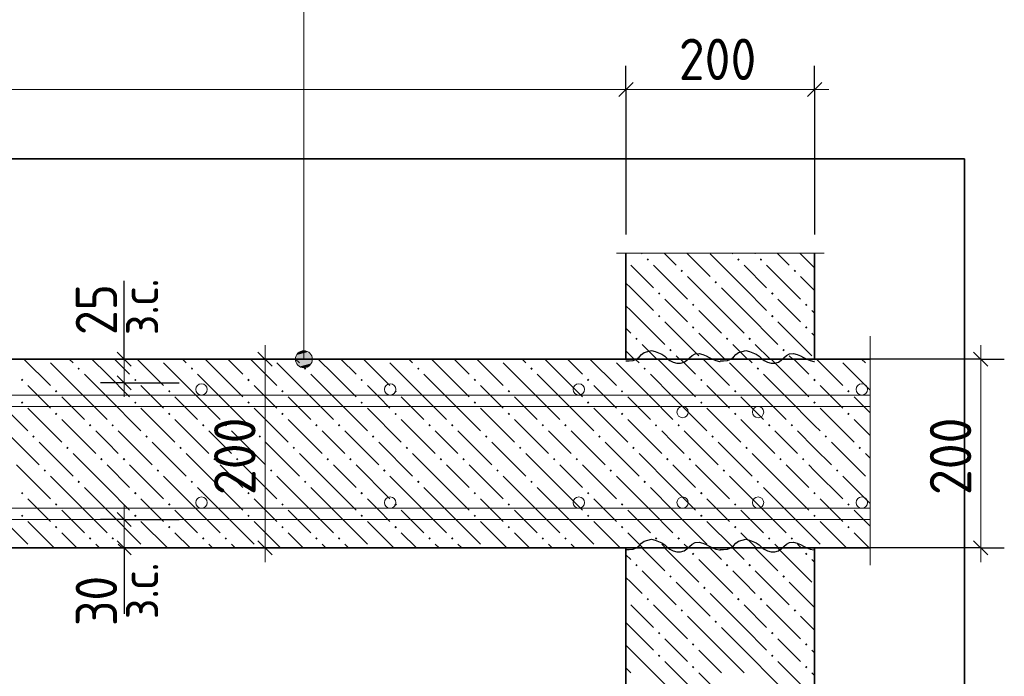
# Model space of a CAD drawing. Header units: millimetres. Extents: x 0 to 21000, y -5 to 14850.
# Tile 26 of 28: x 16885 to 19495, y 11237 to 12978. Entities that reach past the tile are written whole.
import ezdxf

# ---------------------------------------------------------------- set-up
doc = ezdxf.new("R2010")
doc.units = ezdxf.units.MM
for name, color, linetype, lineweight in [('Standard', 7, 'Continuous', 25), ('Лестница', 7, 'Continuous', 25), ('Примечания', 7, 'Continuous', 13), ('Размерная линия_ общее', 7, 'Continuous', 13)]:
    doc.layers.add(name, color=color, linetype=linetype, lineweight=lineweight)
doc.layers.add('ЖБ Лестница', color=7, linetype='Continuous', lineweight=25, true_color=0xe0e0ff)
doc.layers.add('ЖБ Стена верхний уровень', color=7, linetype='Continuous', lineweight=25, true_color=0x006e00)
doc.layers.add('Размерная выноска', color=7, linetype='Continuous')
doc.styles.add('ISOCPEUR', font='txt')

msp = doc.modelspace()

# ---------------------------------------------------------------- hatches: boundary and pattern name
at = {"layer": 'ЖБ Лестница', "linetype": 'Continuous', "lineweight": 18, "transparency": 33554687}
for points in [[(17038.6, 12052.8), (17041.8, 12056.1), (17045.1, 12052.8), (17041.8, 12049.6)], [(17338.6, 12052.8), (17341.8, 12056.1), (17345.1, 12052.8), (17341.8, 12049.6)], [(17638.6, 12052.8), (17641.8, 12056.1), (17645.1, 12052.8), (17641.8, 12049.6)], [(17938.6, 12052.8), (17941.8, 12056.1), (17945.1, 12052.8), (17941.8, 12049.6)], [(18238.6, 12052.8), (18241.8, 12056.1), (18245.1, 12052.8), (18241.8, 12049.6)], [(18538.6, 12052.8), (18541.8, 12056.1), (18545.1, 12052.8), (18541.8, 12049.6)], [(18838.6, 12052.8), (18841.8, 12056.1), (18845.1, 12052.8), (18841.8, 12049.6)], [(19138.6, 12052.8), (19139.1, 12053.3), (19139.1, 12052.3)], [(16888.6, 12022.8), (16891.8, 12026.1), (16895.1, 12022.8), (16891.8, 12019.6)], [(17188.6, 12022.8), (17191.8, 12026.1), (17195.1, 12022.8), (17191.8, 12019.6)], [(17488.6, 12022.8), (17491.8, 12026.1), (17495.1, 12022.8), (17491.8, 12019.6)], [(17788.6, 12022.8), (17791.8, 12026.1), (17795.1, 12022.8), (17791.8, 12019.6)], [(18088.6, 12022.8), (18091.8, 12026.1), (18095.1, 12022.8), (18091.8, 12019.6)], [(18388.6, 12022.8), (18391.8, 12026.1), (18395.1, 12022.8), (18391.8, 12019.6)], [(18688.6, 12022.8), (18691.8, 12026.1), (18695.1, 12022.8), (18691.8, 12019.6)], [(18988.6, 12022.8), (18991.8, 12026.1), (18992.2, 12025.6), (18992.2, 12020), (18991.8, 12019.6)], [(18992.2, 12025.6), (18995.1, 12022.8), (18992.2, 12020)], [(16978.6, 11992.8), (16981.8, 11996.1), (16985.1, 11992.8), (16981.8, 11989.6)], [(17278.6, 11992.8), (17281.8, 11996.1), (17285.1, 11992.8), (17281.8, 11989.6)], [(17578.6, 11992.8), (17581.8, 11996.1), (17585.1, 11992.8), (17581.8, 11989.6)], [(17878.6, 11992.8), (17881.8, 11996.1), (17885.1, 11992.8), (17881.8, 11989.6)], [(18178.6, 11992.8), (18181.8, 11996.1), (18185.1, 11992.8), (18181.8, 11989.6)], [(18478.6, 11992.8), (18481.8, 11996.1), (18485.1, 11992.8), (18481.8, 11989.6)], [(18778.6, 11992.8), (18781.8, 11996.1), (18785.1, 11992.8), (18781.8, 11989.6)], [(19078.6, 11992.8), (19081.8, 11996.1), (19085.1, 11992.8), (19081.8, 11989.6)], [(16888.6, 11962.8), (16891.8, 11966.1), (16895.1, 11962.8), (16891.8, 11959.6)], [(17188.6, 11962.8), (17191.8, 11966.1), (17195.1, 11962.8), (17191.8, 11959.6)], [(17488.6, 11962.8), (17491.8, 11966.1), (17495.1, 11962.8), (17491.8, 11959.6)], [(17788.6, 11962.8), (17791.8, 11966.1), (17795.1, 11962.8), (17791.8, 11959.6)], [(18088.6, 11962.8), (18091.8, 11966.1), (18095.1, 11962.8), (18091.8, 11959.6)], [(18388.6, 11962.8), (18391.8, 11966.1), (18395.1, 11962.8), (18391.8, 11959.6)], [(18688.6, 11962.8), (18691.8, 11966.1), (18695.1, 11962.8), (18691.8, 11959.6)], [(18988.6, 11962.8), (18991.8, 11966.1), (18992.2, 11965.6), (18992.2, 11960), (18991.8, 11959.6)], [(18992.2, 11965.6), (18995.1, 11962.8), (18992.2, 11960)], [(16978.6, 11932.8), (16981.8, 11936.1), (16985.1, 11932.8), (16981.8, 11929.6)], [(17278.6, 11932.8), (17281.8, 11936.1), (17285.1, 11932.8), (17281.8, 11929.6)], [(17578.6, 11932.8), (17581.8, 11936.1), (17585.1, 11932.8), (17581.8, 11929.6)], [(17878.6, 11932.8), (17881.8, 11936.1), (17885.1, 11932.8), (17881.8, 11929.6)], [(18178.6, 11932.8), (18181.8, 11936.1), (18185.1, 11932.8), (18181.8, 11929.6)], [(18478.6, 11932.8), (18481.8, 11936.1), (18485.1, 11932.8), (18481.8, 11929.6)], [(18778.6, 11932.8), (18781.8, 11936.1), (18785.1, 11932.8), (18781.8, 11929.6)], [(19078.6, 11932.8), (19081.8, 11936.1), (19085.1, 11932.8), (19081.8, 11929.6)], [(17068.6, 11902.8), (17071.8, 11906.1), (17075.1, 11902.8), (17071.8, 11899.6)], [(17128.6, 11902.8), (17131.8, 11906.1), (17135.1, 11902.8), (17131.8, 11899.6)], [(17368.6, 11902.8), (17371.8, 11906.1), (17375.1, 11902.8), (17371.8, 11899.6)], [(17428.6, 11902.8), (17431.8, 11906.1), (17435.1, 11902.8), (17431.8, 11899.6)], [(17668.6, 11902.8), (17671.8, 11906.1), (17675.1, 11902.8), (17671.8, 11899.6)], [(17728.6, 11902.8), (17731.8, 11906.1), (17735.1, 11902.8), (17731.8, 11899.6)], [(17968.6, 11902.8), (17971.8, 11906.1), (17975.1, 11902.8), (17971.8, 11899.6)], [(18028.6, 11902.8), (18031.8, 11906.1), (18035.1, 11902.8), (18031.8, 11899.6)], [(18268.6, 11902.8), (18271.8, 11906.1), (18275.1, 11902.8), (18271.8, 11899.6)], [(18328.6, 11902.8), (18331.8, 11906.1), (18335.1, 11902.8), (18331.8, 11899.6)], [(18568.6, 11902.8), (18571.8, 11906.1), (18575.1, 11902.8), (18571.8, 11899.6)], [(18628.6, 11902.8), (18631.8, 11906.1), (18635.1, 11902.8), (18631.8, 11899.6)], [(18868.6, 11902.8), (18871.8, 11906.1), (18875.1, 11902.8), (18871.8, 11899.6)], [(18928.6, 11902.8), (18931.8, 11906.1), (18935.1, 11902.8), (18931.8, 11899.6)], [(16918.6, 11872.8), (16921.8, 11876.1), (16925.1, 11872.8), (16921.8, 11869.6)], [(17218.6, 11872.8), (17221.8, 11876.1), (17225.1, 11872.8), (17221.8, 11869.6)], [(17518.6, 11872.8), (17521.8, 11876.1), (17525.1, 11872.8), (17521.8, 11869.6)], [(17818.6, 11872.8), (17821.8, 11876.1), (17825.1, 11872.8), (17821.8, 11869.6)], [(18118.6, 11872.8), (18121.8, 11876.1), (18125.1, 11872.8), (18121.8, 11869.6)], [(18418.6, 11872.8), (18421.8, 11876.1), (18425.1, 11872.8), (18421.8, 11869.6)], [(18718.6, 11872.8), (18721.8, 11876.1), (18725.1, 11872.8), (18721.8, 11869.6)], [(19018.6, 11872.8), (19021.8, 11876.1), (19025.1, 11872.8), (19021.8, 11869.6)], [(17008.6, 11842.8), (17011.8, 11846.1), (17015.1, 11842.8), (17011.8, 11839.6)], [(17308.6, 11842.8), (17311.8, 11846.1), (17315.1, 11842.8), (17311.8, 11839.6)], [(17608.6, 11842.8), (17611.8, 11846.1), (17615.1, 11842.8), (17611.8, 11839.6)], [(17908.6, 11842.8), (17911.8, 11846.1), (17915.1, 11842.8), (17911.8, 11839.6)], [(18208.6, 11842.8), (18211.8, 11846.1), (18215.1, 11842.8), (18211.8, 11839.6)], [(18508.6, 11842.8), (18511.8, 11846.1), (18515.1, 11842.8), (18511.8, 11839.6)], [(18808.6, 11842.8), (18811.8, 11846.1), (18815.1, 11842.8), (18811.8, 11839.6)], [(19108.6, 11842.8), (19111.8, 11846.1), (19115.1, 11842.8), (19111.8, 11839.6)], [(17098.6, 11812.8), (17101.8, 11816.1), (17105.1, 11812.8), (17101.8, 11809.6)], [(17158.6, 11812.8), (17161.8, 11816.1), (17165.1, 11812.8), (17161.8, 11809.6)], [(17398.6, 11812.8), (17401.8, 11816.1), (17405.1, 11812.8), (17401.8, 11809.6)], [(17458.6, 11812.8), (17461.8, 11816.1), (17465.1, 11812.8), (17461.8, 11809.6)], [(17698.6, 11812.8), (17701.8, 11816.1), (17705.1, 11812.8), (17701.8, 11809.6)], [(17758.6, 11812.8), (17761.8, 11816.1), (17765.1, 11812.8), (17761.8, 11809.6)], [(17998.6, 11812.8), (18001.8, 11816.1), (18005.1, 11812.8), (18001.8, 11809.6)], [(18058.6, 11812.8), (18061.8, 11816.1), (18065.1, 11812.8), (18061.8, 11809.6)], [(18298.6, 11812.8), (18301.8, 11816.1), (18305.1, 11812.8), (18301.8, 11809.6)], [(18358.6, 11812.8), (18361.8, 11816.1), (18365.1, 11812.8), (18361.8, 11809.6)], [(18598.6, 11812.8), (18601.8, 11816.1), (18605.1, 11812.8), (18601.8, 11809.6)], [(18658.6, 11812.8), (18661.8, 11816.1), (18665.1, 11812.8), (18661.8, 11809.6)], [(18898.6, 11812.8), (18901.8, 11816.1), (18905.1, 11812.8), (18901.8, 11809.6)], [(18958.6, 11812.8), (18961.8, 11816.1), (18965.1, 11812.8), (18961.8, 11809.6)], [(16948.6, 11782.8), (16951.8, 11786.1), (16955.1, 11782.8), (16951.8, 11779.6)], [(17248.6, 11782.8), (17251.8, 11786.1), (17255.1, 11782.8), (17251.8, 11779.6)], [(17548.6, 11782.8), (17551.8, 11786.1), (17555.1, 11782.8), (17551.8, 11779.6)], [(17848.6, 11782.8), (17851.8, 11786.1), (17855.1, 11782.8), (17851.8, 11779.6)], [(18148.6, 11782.8), (18151.8, 11786.1), (18155.1, 11782.8), (18151.8, 11779.6)], [(18448.6, 11782.8), (18451.8, 11786.1), (18455.1, 11782.8), (18451.8, 11779.6)], [(18748.6, 11782.8), (18751.8, 11786.1), (18755.1, 11782.8), (18751.8, 11779.6)], [(19048.6, 11782.8), (19051.8, 11786.1), (19055.1, 11782.8), (19051.8, 11779.6)], [(17038.6, 11752.8), (17041.8, 11756.1), (17045.1, 11752.8), (17041.8, 11749.6)], [(17338.6, 11752.8), (17341.8, 11756.1), (17345.1, 11752.8), (17341.8, 11749.6)], [(17638.6, 11752.8), (17641.8, 11756.1), (17645.1, 11752.8), (17641.8, 11749.6)], [(17938.6, 11752.8), (17941.8, 11756.1), (17945.1, 11752.8), (17941.8, 11749.6)], [(18238.6, 11752.8), (18241.8, 11756.1), (18245.1, 11752.8), (18241.8, 11749.6)], [(18538.6, 11752.8), (18541.8, 11756.1), (18545.1, 11752.8), (18541.8, 11749.6)], [(18838.6, 11752.8), (18841.8, 11756.1), (18845.1, 11752.8), (18841.8, 11749.6)], [(19138.6, 11752.8), (19139.1, 11753.3), (19139.1, 11752.3)], [(16888.6, 11722.8), (16891.8, 11726.1), (16895.1, 11722.8), (16891.8, 11719.6)], [(17188.6, 11722.8), (17191.8, 11726.1), (17195.1, 11722.8), (17191.8, 11719.6)], [(17488.6, 11722.8), (17491.8, 11726.1), (17495.1, 11722.8), (17491.8, 11719.6)], [(17788.6, 11722.8), (17791.8, 11726.1), (17795.1, 11722.8), (17791.8, 11719.6)], [(18088.6, 11722.8), (18091.8, 11726.1), (18095.1, 11722.8), (18091.8, 11719.6)], [(18388.6, 11722.8), (18391.8, 11726.1), (18395.1, 11722.8), (18391.8, 11719.6)], [(18688.6, 11722.8), (18691.8, 11726.1), (18695.1, 11722.8), (18691.8, 11719.6)], [(18988.6, 11722.8), (18991.8, 11726.1), (18992.2, 11725.6), (18992.2, 11720), (18991.8, 11719.6)], [(18992.2, 11725.6), (18995.1, 11722.8), (18992.2, 11720)], [(16978.6, 11692.8), (16981.8, 11696.1), (16985.1, 11692.8), (16981.8, 11689.6)], [(17278.6, 11692.8), (17281.8, 11696.1), (17285.1, 11692.8), (17281.8, 11689.6)], [(17578.6, 11692.8), (17581.8, 11696.1), (17585.1, 11692.8), (17581.8, 11689.6)], [(17878.6, 11692.8), (17881.8, 11696.1), (17885.1, 11692.8), (17881.8, 11689.6)], [(18178.6, 11692.8), (18181.8, 11696.1), (18185.1, 11692.8), (18181.8, 11689.6)], [(18478.6, 11692.8), (18481.8, 11696.1), (18485.1, 11692.8), (18481.8, 11689.6)], [(18778.6, 11692.8), (18781.8, 11696.1), (18785.1, 11692.8), (18781.8, 11689.6)], [(19078.6, 11692.8), (19081.8, 11696.1), (19085.1, 11692.8), (19081.8, 11689.6)], [(16888.6, 11662.8), (16891.8, 11666.1), (16895.1, 11662.8), (16891.8, 11659.6)], [(17188.6, 11662.8), (17191.8, 11666.1), (17195.1, 11662.8), (17191.8, 11659.6)], [(17488.6, 11662.8), (17491.8, 11666.1), (17495.1, 11662.8), (17491.8, 11659.6)], [(17788.6, 11662.8), (17791.8, 11666.1), (17795.1, 11662.8), (17791.8, 11659.6)], [(18088.6, 11662.8), (18091.8, 11666.1), (18095.1, 11662.8), (18091.8, 11659.6)], [(18388.6, 11662.8), (18391.8, 11666.1), (18395.1, 11662.8), (18391.8, 11659.6)], [(18688.6, 11662.8), (18691.8, 11666.1), (18695.1, 11662.8), (18691.8, 11659.6)], [(18988.6, 11662.8), (18991.8, 11666.1), (18992.2, 11665.6), (18992.2, 11660), (18991.8, 11659.6)], [(18992.2, 11665.6), (18995.1, 11662.8), (18992.2, 11660)], [(16978.6, 11632.8), (16981.8, 11636.1), (16985.1, 11632.8), (16981.8, 11629.6)], [(17278.6, 11632.8), (17281.8, 11636.1), (17285.1, 11632.8), (17281.8, 11629.6)], [(17578.6, 11632.8), (17581.8, 11636.1), (17585.1, 11632.8), (17581.8, 11629.6)], [(17878.6, 11632.8), (17881.8, 11636.1), (17885.1, 11632.8), (17881.8, 11629.6)], [(18178.6, 11632.8), (18181.8, 11636.1), (18185.1, 11632.8), (18181.8, 11629.6)], [(18478.6, 11632.8), (18481.8, 11636.1), (18485.1, 11632.8), (18481.8, 11629.6)], [(18778.6, 11632.8), (18781.8, 11636.1), (18785.1, 11632.8), (18781.8, 11629.6)], [(19078.6, 11632.8), (19081.8, 11636.1), (19085.1, 11632.8), (19081.8, 11629.6)], [(17068.6, 11602.8), (17071.8, 11606.1), (17075.1, 11602.8), (17071.8, 11599.6)], [(17128.6, 11602.8), (17131.8, 11606.1), (17135.1, 11602.8), (17131.8, 11599.6)], [(17368.6, 11602.8), (17371.8, 11606.1), (17375.1, 11602.8), (17371.8, 11599.6)], [(17428.6, 11602.8), (17431.8, 11606.1), (17435.1, 11602.8), (17431.8, 11599.6)], [(17668.6, 11602.8), (17671.8, 11606.1), (17675.1, 11602.8), (17671.8, 11599.6)], [(17728.6, 11602.8), (17731.8, 11606.1), (17735.1, 11602.8), (17731.8, 11599.6)], [(17968.6, 11602.8), (17971.8, 11606.1), (17975.1, 11602.8), (17971.8, 11599.6)], [(18028.6, 11602.8), (18031.8, 11606.1), (18035.1, 11602.8), (18031.8, 11599.6)], [(18268.6, 11602.8), (18271.8, 11606.1), (18275.1, 11602.8), (18271.8, 11599.6)], [(18328.6, 11602.8), (18331.8, 11606.1), (18335.1, 11602.8), (18331.8, 11599.6)], [(18568.6, 11602.8), (18571.8, 11606.1), (18575.1, 11602.8), (18571.8, 11599.6)], [(18628.6, 11602.8), (18631.8, 11606.1), (18635.1, 11602.8), (18631.8, 11599.6)], [(18868.6, 11602.8), (18871.8, 11606.1), (18875.1, 11602.8), (18871.8, 11599.6)], [(18928.6, 11602.8), (18931.8, 11606.1), (18935.1, 11602.8), (18931.8, 11599.6)]]:
    msp.add_hatch(color=7, dxfattribs=at).paths.add_polyline_path(points, flags=16)
at = {"layer": 'ЖБ Стена верхний уровень', "linetype": 'Continuous', "lineweight": 18, "transparency": 33554687}
for points in [[(18492.2, 12343), (18493.3, 12341.9), (18492.2, 12340.9)], [(18546.8, 12341.9), (18550, 12345.2), (18553.3, 12341.9), (18550, 12338.7)], [(18786.8, 12341.9), (18790, 12345.2), (18793.3, 12341.9), (18790, 12338.7)], [(18846.8, 12341.9), (18850, 12345.2), (18853.3, 12341.9), (18850, 12338.7)], [(18636.8, 12311.9), (18640, 12315.2), (18643.3, 12311.9), (18640, 12308.7)], [(18936.8, 12311.9), (18940, 12315.2), (18943.3, 12311.9), (18940, 12308.7)], [(18726.8, 12281.9), (18730, 12285.2), (18733.3, 12281.9), (18730, 12278.7)], [(18576.8, 12251.9), (18580, 12255.2), (18583.3, 12251.9), (18580, 12248.7)], [(18876.8, 12251.9), (18880, 12255.2), (18883.3, 12251.9), (18880, 12248.7)], [(18666.8, 12221.9), (18670, 12225.2), (18673.3, 12221.9), (18670, 12218.7)], [(18966.8, 12221.9), (18970, 12225.2), (18973.3, 12221.9), (18970, 12218.7)], [(18576.8, 12191.9), (18580, 12195.2), (18583.3, 12191.9), (18580, 12188.7)], [(18876.8, 12191.9), (18880, 12195.2), (18883.3, 12191.9), (18880, 12188.7)], [(18666.8, 12161.9), (18670, 12165.2), (18673.3, 12161.9), (18670, 12158.7)], [(18966.8, 12161.9), (18970, 12165.2), (18973.3, 12161.9), (18970, 12158.7)], [(18516.8, 12131.9), (18520, 12135.2), (18523.3, 12131.9), (18520, 12128.7)], [(18756.8, 12131.9), (18760, 12135.2), (18763.3, 12131.9), (18760, 12128.7)], [(18816.8, 12131.9), (18820, 12135.2), (18823.3, 12131.9), (18820, 12128.7)], [(18606.8, 12101.9), (18610, 12105.2), (18613.3, 12101.9), (18610, 12098.7)], [(18906.8, 12101.9), (18910, 12105.2), (18913.3, 12101.9), (18910, 12098.7)], [(18666.8, 11561.9), (18670, 11565.2), (18673.3, 11561.9), (18670, 11558.7)], [(18966.8, 11561.9), (18970, 11565.2), (18973.3, 11561.9), (18970, 11558.7)], [(18516.8, 11531.9), (18520, 11535.2), (18523.3, 11531.9), (18520, 11528.7)], [(18756.8, 11531.9), (18760, 11535.2), (18763.3, 11531.9), (18760, 11528.7)], [(18816.8, 11531.9), (18820, 11535.2), (18823.3, 11531.9), (18820, 11528.7)], [(18606.8, 11501.9), (18610, 11505.2), (18613.3, 11501.9), (18610, 11498.7)], [(18906.8, 11501.9), (18910, 11505.2), (18913.3, 11501.9), (18910, 11498.7)], [(18696.8, 11471.9), (18700, 11475.2), (18703.3, 11471.9), (18700, 11468.7)], [(18492.2, 11443), (18493.3, 11441.9), (18492.2, 11440.9)], [(18546.8, 11441.9), (18550, 11445.2), (18553.3, 11441.9), (18550, 11438.7)], [(18786.8, 11441.9), (18790, 11445.2), (18793.3, 11441.9), (18790, 11438.7)], [(18846.8, 11441.9), (18850, 11445.2), (18853.3, 11441.9), (18850, 11438.7)], [(18636.8, 11411.9), (18640, 11415.2), (18643.3, 11411.9), (18640, 11408.7)], [(18936.8, 11411.9), (18940, 11415.2), (18943.3, 11411.9), (18940, 11408.7)], [(18726.8, 11381.9), (18730, 11385.2), (18733.3, 11381.9), (18730, 11378.7)], [(18576.8, 11351.9), (18580, 11355.2), (18583.3, 11351.9), (18580, 11348.7)], [(18876.8, 11351.9), (18880, 11355.2), (18883.3, 11351.9), (18880, 11348.7)], [(18666.8, 11321.9), (18670, 11325.2), (18673.3, 11321.9), (18670, 11318.7)], [(18966.8, 11321.9), (18970, 11325.2), (18973.3, 11321.9), (18970, 11318.7)], [(18576.8, 11291.9), (18580, 11295.2), (18583.3, 11291.9), (18580, 11288.7)], [(18876.8, 11291.9), (18880, 11295.2), (18883.3, 11291.9), (18880, 11288.7)], [(18666.8, 11261.9), (18670, 11265.2), (18673.3, 11261.9), (18670, 11258.7)], [(18966.8, 11261.9), (18970, 11265.2), (18973.3, 11261.9), (18970, 11258.7)]]:
    msp.add_hatch(color=7, dxfattribs=at).paths.add_polyline_path(points, flags=16)
at = {"layer": 'Примечания', "linetype": 'Continuous', "lineweight": 13, "transparency": 33554687}
for points in [[(17658, 12089.1), (17619.3, 12089.1), (17616.2, 12077.8)], [(17658, 12089.1), (17616.2, 12077.8), (17661.2, 12077.8)], [(17649.9, 12097.2), (17627.4, 12097.2), (17619.3, 12089.1)], [(17649.9, 12097.2), (17619.3, 12089.1), (17658, 12089.1)], [(17627.4, 12097.2), (17649.9, 12097.2), (17638.7, 12100.3)], [(17661.2, 12077.8), (17616.2, 12077.8), (17619.3, 12066.6)], [(17661.2, 12077.8), (17619.3, 12066.6), (17658, 12066.6)], [(17658, 12066.6), (17619.3, 12066.6), (17627.4, 12058.5)], [(17658, 12066.6), (17627.4, 12058.5), (17649.9, 12058.5)], [(17649.9, 12058.5), (17627.4, 12058.5), (17638.7, 12055.3)]]:
    msp.add_hatch(color=7, dxfattribs=at).paths.add_polyline_path(points)

# ---------------------------------------------------------------- linework, layer by layer
at = {"layer": 'Standard', "color": 254, "linetype": 'Continuous', "lineweight": 35, "true_color": 0xc4c4ff, "transparency": 33554687}
msp.add_lwpolyline([(1510.8, 7202.8), (19389.1, 7202.8), (19389.1, 12608.7), (1510.8, 12608.7), (1510.8, 7202.8)], dxfattribs=at)
at = {"layer": 'Standard', "color": 7, "linetype": 'Continuous', "lineweight": 13, "transparency": 33554687}
for points in [[(14318.1, 11982.8), (19139.1, 11982.8), (19139.1, 11952.8), (14318.1, 11952.8), (14318.1, 11982.8)], [(14318.1, 11682.8), (19139.1, 11682.8), (19139.1, 11652.8), (14318.1, 11652.8), (14318.1, 11682.8)]]:
    msp.add_lwpolyline(points, dxfattribs=at)
at = {"layer": 'Standard', "color": 7, "linetype": 'Continuous', "lineweight": 18, "transparency": 33554687}
for centre in [(17367.2, 11997.8), (17867.2, 11997.8), (18367.2, 11997.8), (19117.2, 11997.8), (18642.2, 11937.8), (18842.2, 11937.8), (17367.2, 11697.8), (17867.2, 11697.8), (18367.2, 11697.8), (18642.2, 11697.8), (18842.2, 11697.8), (19117.2, 11697.8)]:
    msp.add_circle(centre, 15, dxfattribs=at)
at = {"layer": 'ЖБ Лестница', "color": 7, "linetype": 'Continuous', "lineweight": 35, "transparency": 33554687}
for p, q in [((18992.2, 12077.8), (14116.8, 12077.8)), ((14316.8, 11577.8), (18992.2, 11577.8))]:
    msp.add_line(p, q, dxfattribs=at)
at = {"layer": 'ЖБ Лестница', "color": 9, "linetype": 'Continuous', "lineweight": 18, "true_color": 0xc7c7c7, "transparency": 33554687}
for p, q in [((16896.8, 12077.8), (16966.8, 12007.8)), ((17056.8, 11977.8), (16966.8, 12067.8)), ((17016.8, 12077.8), (17026.8, 12067.8)), ((17116.8, 12037.8), (17076.8, 12077.8)), ((17136.8, 12077.8), (17176.8, 12037.8)), ((17196.8, 12077.8), (17266.8, 12007.8)), ((17356.8, 11977.8), (17266.8, 12067.8)), ((17316.8, 12077.8), (17326.8, 12067.8)), ((17416.8, 12037.8), (17376.8, 12077.8)), ((17436.8, 12077.8), (17476.8, 12037.8)), ((17496.8, 12077.8), (17566.8, 12007.8)), ((17656.8, 11977.8), (17566.8, 12067.8)), ((17616.8, 12077.8), (17626.8, 12067.8)), ((17716.8, 12037.8), (17676.8, 12077.8)), ((17736.8, 12077.8), (17776.8, 12037.8)), ((17796.8, 12077.8), (17866.8, 12007.8)), ((17956.8, 11977.8), (17866.8, 12067.8)), ((17916.8, 12077.8), (17926.8, 12067.8)), ((18016.8, 12037.8), (17976.8, 12077.8)), ((18036.8, 12077.8), (18076.8, 12037.8)), ((18096.8, 12077.8), (18166.8, 12007.8)), ((18256.8, 11977.8), (18166.8, 12067.8)), ((18216.8, 12077.8), (18226.8, 12067.8)), ((18316.8, 12037.8), (18276.8, 12077.8)), ((18336.8, 12077.8), (18376.8, 12037.8)), ((18396.8, 12077.8), (18466.8, 12007.8)), ((18556.8, 11977.8), (18466.8, 12067.8)), ((18516.8, 12077.8), (18526.8, 12067.8)), ((18616.8, 12037.8), (18576.8, 12077.8)), ((18636.8, 12077.8), (18676.8, 12037.8)), ((18696.8, 12077.8), (18766.8, 12007.8)), ((18856.8, 11977.8), (18766.8, 12067.8)), ((18816.8, 12077.8), (18826.8, 12067.8)), ((18916.8, 12037.8), (18876.8, 12077.8)), ((18936.8, 12077.8), (18976.8, 12037.8)), ((18996.8, 12077.8), (19066.8, 12007.8)), ((19139.1, 11995.6), (19066.8, 12067.8)), ((19116.8, 12077.8), (19126.8, 12067.8)), ((17056.8, 12037.8), (17116.8, 11977.8)), ((17116.8, 12037.8), (17176.8, 11977.8)), ((17356.8, 12037.8), (17416.8, 11977.8)), ((17416.8, 12037.8), (17476.8, 11977.8)), ((17656.8, 12037.8), (17716.8, 11977.8)), ((17716.8, 12037.8), (17776.8, 11977.8)), ((17956.8, 12037.8), (18016.8, 11977.8)), ((18016.8, 12037.8), (18076.8, 11977.8)), ((18256.8, 12037.8), (18316.8, 11977.8)), ((18316.8, 12037.8), (18376.8, 11977.8)), ((18556.8, 12037.8), (18616.8, 11977.8)), ((18616.8, 12037.8), (18676.8, 11977.8)), ((18856.8, 12037.8), (18916.8, 11977.8)), ((18916.8, 12037.8), (18976.8, 11977.8)), ((16936.8, 11977.8), (16906.8, 12007.8)), ((17236.8, 11977.8), (17206.8, 12007.8)), ((17536.8, 11977.8), (17506.8, 12007.8)), ((17836.8, 11977.8), (17806.8, 12007.8)), ((18136.8, 11977.8), (18106.8, 12007.8)), ((18436.8, 11977.8), (18406.8, 12007.8)), ((18736.8, 11977.8), (18706.8, 12007.8)), ((19036.8, 11977.8), (19006.8, 12007.8)), ((16816.8, 11977.8), (16906.8, 11887.8)), ((16966.8, 11947.8), (16936.8, 11977.8)), ((16996.8, 11977.8), (17056.8, 11917.8)), ((17056.8, 11977.8), (17116.8, 11917.8)), ((17116.8, 11977.8), (17206.8, 11887.8)), ((17266.8, 11947.8), (17236.8, 11977.8)), ((17296.8, 11977.8), (17356.8, 11917.8)), ((17356.8, 11977.8), (17416.8, 11917.8)), ((17416.8, 11977.8), (17506.8, 11887.8)), ((17566.8, 11947.8), (17536.8, 11977.8)), ((17596.8, 11977.8), (17656.8, 11917.8)), ((17656.8, 11977.8), (17716.8, 11917.8)), ((17716.8, 11977.8), (17806.8, 11887.8)), ((17866.8, 11947.8), (17836.8, 11977.8)), ((17896.8, 11977.8), (17956.8, 11917.8)), ((17956.8, 11977.8), (18016.8, 11917.8)), ((18016.8, 11977.8), (18106.8, 11887.8)), ((18166.8, 11947.8), (18136.8, 11977.8)), ((18196.8, 11977.8), (18256.8, 11917.8)), ((18256.8, 11977.8), (18316.8, 11917.8)), ((18316.8, 11977.8), (18406.8, 11887.8)), ((18466.8, 11947.8), (18436.8, 11977.8)), ((18496.8, 11977.8), (18556.8, 11917.8)), ((18556.8, 11977.8), (18616.8, 11917.8)), ((18616.8, 11977.8), (18706.8, 11887.8)), ((18766.8, 11947.8), (18736.8, 11977.8)), ((18796.8, 11977.8), (18856.8, 11917.8)), ((18856.8, 11977.8), (18916.8, 11917.8)), ((18916.8, 11977.8), (18992.2, 11902.4)), ((19066.8, 11947.8), (19036.8, 11977.8)), ((19096.8, 11977.8), (19139.1, 11935.6)), ((16906.8, 11947.8), (16996.8, 11857.8)), ((17206.8, 11947.8), (17296.8, 11857.8)), ((17506.8, 11947.8), (17596.8, 11857.8)), ((17806.8, 11947.8), (17896.8, 11857.8)), ((18106.8, 11947.8), (18196.8, 11857.8)), ((18406.8, 11947.8), (18496.8, 11857.8)), ((18706.8, 11947.8), (18796.8, 11857.8)), ((19006.8, 11947.8), (19096.8, 11857.8)), ((16996.8, 11917.8), (17086.8, 11827.8)), ((17296.8, 11917.8), (17386.8, 11827.8)), ((17596.8, 11917.8), (17686.8, 11827.8)), ((17896.8, 11917.8), (17986.8, 11827.8)), ((18196.8, 11917.8), (18286.8, 11827.8)), ((18496.8, 11917.8), (18586.8, 11827.8)), ((18796.8, 11917.8), (18886.8, 11827.8)), ((18992.2, 11902.4), (19006.8, 11887.8)), ((19096.8, 11917.8), (19139.1, 11875.6)), ((16846.8, 11887.8), (16936.8, 11797.8)), ((17116.8, 11857.8), (17086.8, 11887.8)), ((17146.8, 11887.8), (17236.8, 11797.8)), ((17416.8, 11857.8), (17386.8, 11887.8)), ((17446.8, 11887.8), (17536.8, 11797.8)), ((17716.8, 11857.8), (17686.8, 11887.8)), ((17746.8, 11887.8), (17836.8, 11797.8)), ((18016.8, 11857.8), (17986.8, 11887.8)), ((18046.8, 11887.8), (18136.8, 11797.8)), ((18316.8, 11857.8), (18286.8, 11887.8)), ((18346.8, 11887.8), (18436.8, 11797.8)), ((18616.8, 11857.8), (18586.8, 11887.8)), ((18646.8, 11887.8), (18736.8, 11797.8)), ((18916.8, 11857.8), (18886.8, 11887.8)), ((18946.8, 11887.8), (18992.2, 11842.4)), ((16936.8, 11857.8), (17026.8, 11767.8)), ((17146.8, 11827.8), (17116.8, 11857.8)), ((17236.8, 11857.8), (17326.8, 11767.8)), ((17446.8, 11827.8), (17416.8, 11857.8)), ((17536.8, 11857.8), (17626.8, 11767.8)), ((17746.8, 11827.8), (17716.8, 11857.8)), ((17836.8, 11857.8), (17926.8, 11767.8)), ((18046.8, 11827.8), (18016.8, 11857.8)), ((18136.8, 11857.8), (18226.8, 11767.8)), ((18346.8, 11827.8), (18316.8, 11857.8)), ((18436.8, 11857.8), (18526.8, 11767.8)), ((18646.8, 11827.8), (18616.8, 11857.8)), ((18736.8, 11857.8), (18826.8, 11767.8)), ((18946.8, 11827.8), (18916.8, 11857.8)), ((19036.8, 11857.8), (19126.8, 11767.8)), ((17116.8, 11737.8), (17026.8, 11827.8)), ((17416.8, 11737.8), (17326.8, 11827.8)), ((17716.8, 11737.8), (17626.8, 11827.8)), ((18016.8, 11737.8), (17926.8, 11827.8)), ((18316.8, 11737.8), (18226.8, 11827.8)), ((18616.8, 11737.8), (18526.8, 11827.8)), ((18916.8, 11737.8), (18826.8, 11827.8)), ((18992.2, 11842.4), (19036.8, 11797.8)), ((19139.1, 11815.6), (19126.8, 11827.8)), ((16876.8, 11797.8), (16966.8, 11707.8)), ((17116.8, 11797.8), (17176.8, 11737.8)), ((17176.8, 11797.8), (17266.8, 11707.8)), ((17416.8, 11797.8), (17476.8, 11737.8)), ((17476.8, 11797.8), (17566.8, 11707.8)), ((17716.8, 11797.8), (17776.8, 11737.8)), ((17776.8, 11797.8), (17866.8, 11707.8)), ((18016.8, 11797.8), (18076.8, 11737.8)), ((18076.8, 11797.8), (18166.8, 11707.8)), ((18316.8, 11797.8), (18376.8, 11737.8)), ((18376.8, 11797.8), (18466.8, 11707.8)), ((18616.8, 11797.8), (18676.8, 11737.8)), ((18676.8, 11797.8), (18766.8, 11707.8)), ((18916.8, 11797.8), (18976.8, 11737.8)), ((18976.8, 11797.8), (18992.2, 11782.4)), ((18992.2, 11782.4), (19066.8, 11707.8)), ((17056.8, 11677.8), (16966.8, 11767.8)), ((17356.8, 11677.8), (17266.8, 11767.8)), ((17656.8, 11677.8), (17566.8, 11767.8)), ((17956.8, 11677.8), (17866.8, 11767.8)), ((18256.8, 11677.8), (18166.8, 11767.8)), ((18556.8, 11677.8), (18466.8, 11767.8)), ((18856.8, 11677.8), (18766.8, 11767.8)), ((19139.1, 11695.6), (19066.8, 11767.8)), ((17056.8, 11737.8), (17116.8, 11677.8)), ((17116.8, 11737.8), (17176.8, 11677.8)), ((17356.8, 11737.8), (17416.8, 11677.8)), ((17416.8, 11737.8), (17476.8, 11677.8)), ((17656.8, 11737.8), (17716.8, 11677.8)), ((17716.8, 11737.8), (17776.8, 11677.8)), ((17956.8, 11737.8), (18016.8, 11677.8)), ((18016.8, 11737.8), (18076.8, 11677.8)), ((18256.8, 11737.8), (18316.8, 11677.8)), ((18316.8, 11737.8), (18376.8, 11677.8)), ((18556.8, 11737.8), (18616.8, 11677.8)), ((18616.8, 11737.8), (18676.8, 11677.8)), ((18856.8, 11737.8), (18916.8, 11677.8)), ((18916.8, 11737.8), (18976.8, 11677.8)), ((16936.8, 11677.8), (16906.8, 11707.8)), ((17236.8, 11677.8), (17206.8, 11707.8)), ((17536.8, 11677.8), (17506.8, 11707.8)), ((17836.8, 11677.8), (17806.8, 11707.8)), ((18136.8, 11677.8), (18106.8, 11707.8)), ((18436.8, 11677.8), (18406.8, 11707.8)), ((18736.8, 11677.8), (18706.8, 11707.8)), ((19036.8, 11677.8), (19006.8, 11707.8)), ((16816.8, 11677.8), (16906.8, 11587.8)), ((16966.8, 11647.8), (16936.8, 11677.8)), ((16996.8, 11677.8), (17056.8, 11617.8)), ((17056.8, 11677.8), (17116.8, 11617.8)), ((17116.8, 11677.8), (17206.8, 11587.8)), ((17266.8, 11647.8), (17236.8, 11677.8)), ((17296.8, 11677.8), (17356.8, 11617.8)), ((17356.8, 11677.8), (17416.8, 11617.8)), ((17416.8, 11677.8), (17506.8, 11587.8)), ((17566.8, 11647.8), (17536.8, 11677.8)), ((17596.8, 11677.8), (17656.8, 11617.8)), ((17656.8, 11677.8), (17716.8, 11617.8)), ((17716.8, 11677.8), (17806.8, 11587.8)), ((17866.8, 11647.8), (17836.8, 11677.8)), ((17896.8, 11677.8), (17956.8, 11617.8)), ((17956.8, 11677.8), (18016.8, 11617.8)), ((18016.8, 11677.8), (18106.8, 11587.8)), ((18166.8, 11647.8), (18136.8, 11677.8)), ((18196.8, 11677.8), (18256.8, 11617.8)), ((18256.8, 11677.8), (18316.8, 11617.8)), ((18316.8, 11677.8), (18406.8, 11587.8)), ((18466.8, 11647.8), (18436.8, 11677.8)), ((18496.8, 11677.8), (18556.8, 11617.8)), ((18556.8, 11677.8), (18616.8, 11617.8)), ((18616.8, 11677.8), (18706.8, 11587.8)), ((18766.8, 11647.8), (18736.8, 11677.8)), ((18796.8, 11677.8), (18856.8, 11617.8)), ((18856.8, 11677.8), (18916.8, 11617.8)), ((18916.8, 11677.8), (18992.2, 11602.4)), ((19066.8, 11647.8), (19036.8, 11677.8)), ((19096.8, 11677.8), (19139.1, 11635.6)), ((16906.8, 11647.8), (16976.8, 11577.8)), ((17206.8, 11647.8), (17276.8, 11577.8)), ((17506.8, 11647.8), (17576.8, 11577.8)), ((17806.8, 11647.8), (17876.8, 11577.8)), ((18106.8, 11647.8), (18176.8, 11577.8)), ((18406.8, 11647.8), (18476.8, 11577.8)), ((18706.8, 11647.8), (18776.8, 11577.8)), ((19006.8, 11647.8), (19076.8, 11577.8)), ((16996.8, 11617.8), (17036.8, 11577.8)), ((17296.8, 11617.8), (17336.8, 11577.8)), ((17596.8, 11617.8), (17636.8, 11577.8)), ((17896.8, 11617.8), (17936.8, 11577.8)), ((18196.8, 11617.8), (18236.8, 11577.8)), ((18496.8, 11617.8), (18536.8, 11577.8)), ((18796.8, 11617.8), (18836.8, 11577.8)), ((19096.8, 11617.8), (19136.8, 11577.8)), ((17096.8, 11577.8), (17086.8, 11587.8)), ((17146.8, 11587.8), (17156.8, 11577.8)), ((17396.8, 11577.8), (17386.8, 11587.8)), ((17446.8, 11587.8), (17456.8, 11577.8)), ((17696.8, 11577.8), (17686.8, 11587.8)), ((17746.8, 11587.8), (17756.8, 11577.8)), ((17996.8, 11577.8), (17986.8, 11587.8)), ((18046.8, 11587.8), (18056.8, 11577.8)), ((18296.8, 11577.8), (18286.8, 11587.8)), ((18346.8, 11587.8), (18356.8, 11577.8)), ((18596.8, 11577.8), (18586.8, 11587.8)), ((18646.8, 11587.8), (18656.8, 11577.8)), ((18896.8, 11577.8), (18886.8, 11587.8)), ((18946.8, 11587.8), (18956.8, 11577.8)), ((18992.2, 11602.4), (19006.8, 11587.8))]:
    msp.add_line(p, q, dxfattribs=at)
at = {"layer": 'ЖБ Стена верхний уровень', "color": 7, "linetype": 'Continuous', "lineweight": 35, "transparency": 33554687}
for p, q in [((18492.2, 12358.7), (18492.2, 12077.8)), ((18992.2, 12077.8), (18992.2, 12358.7)), ((18992.2, 12077.8), (19139.1, 12077.8)), ((18492.2, 11577.8), (18492.2, 7452.8)), ((18991.8, 11577.8), (19139.1, 11577.8)), ((18992.2, 7452.8), (18992.2, 11577.8))]:
    msp.add_line(p, q, dxfattribs=at)
at = {"layer": 'ЖБ Стена верхний уровень', "color": 251, "linetype": 'Continuous', "lineweight": 18, "true_color": 0x575757, "transparency": 33554687}
for p, q in [((18535, 12356.9), (18533.3, 12358.7)), ((18593.3, 12358.7), (18625, 12326.9)), ((18653.3, 12358.7), (18715, 12296.9)), ((18805, 12266.9), (18715, 12356.9)), ((18773.3, 12358.7), (18775, 12356.9)), ((18835, 12356.9), (18833.3, 12358.7)), ((18893.3, 12358.7), (18925, 12326.9)), ((18953.3, 12358.7), (18992.2, 12319.7)), ((18505, 12326.9), (18565, 12266.9)), ((18565, 12326.9), (18655, 12236.9)), ((18805, 12326.9), (18865, 12266.9)), ((18865, 12326.9), (18955, 12236.9)), ((18745, 12206.9), (18655, 12296.9)), ((18992.2, 12259.7), (18955, 12296.9)), ((18505, 12266.9), (18492.2, 12279.7)), ((18505, 12266.9), (18565, 12206.9)), ((18745, 12266.9), (18805, 12206.9)), ((18805, 12266.9), (18865, 12206.9)), ((18492.2, 12219.7), (18505, 12206.9)), ((18625, 12206.9), (18595, 12236.9)), ((18925, 12206.9), (18895, 12236.9)), ((18505, 12206.9), (18595, 12116.9)), ((18655, 12176.9), (18625, 12206.9)), ((18685, 12206.9), (18745, 12146.9)), ((18745, 12206.9), (18805, 12146.9)), ((18805, 12206.9), (18895, 12116.9)), ((18955, 12176.9), (18925, 12206.9)), ((18985, 12206.9), (18992.2, 12199.7)), ((18595, 12176.9), (18685, 12086.9)), ((18895, 12176.9), (18985, 12086.9)), ((18492.2, 12159.7), (18505, 12146.9)), ((18685, 12146.9), (18754.1, 12077.8)), ((18985, 12146.9), (18992.2, 12139.7)), ((18535, 12116.9), (18574.1, 12077.8)), ((18805, 12086.9), (18775, 12116.9)), ((18835, 12116.9), (18874.1, 12077.8)), ((18505, 12086.9), (18492.2, 12099.7)), ((18514.1, 12077.8), (18505, 12086.9)), ((18625, 12086.9), (18634.1, 12077.8)), ((18814.1, 12077.8), (18805, 12086.9)), ((18925, 12086.9), (18934.1, 12077.8)), ((18534.1, 11577.8), (18595, 11516.9)), ((18595, 11576.9), (18685, 11486.9)), ((18655, 11576.9), (18654.2, 11577.8)), ((18714.1, 11577.8), (18745, 11546.9)), ((18774.1, 11577.8), (18805, 11546.9)), ((18834.1, 11577.8), (18895, 11516.9)), ((18895, 11576.9), (18985, 11486.9)), ((18955, 11576.9), (18954.2, 11577.8)), ((18492.2, 11559.7), (18505, 11546.9)), ((18685, 11546.9), (18775, 11456.9)), ((18985, 11546.9), (18992.2, 11539.7)), ((18535, 11516.9), (18625, 11426.9)), ((18805, 11486.9), (18775, 11516.9)), ((18835, 11516.9), (18925, 11426.9)), ((18505, 11486.9), (18492.2, 11499.7)), ((18535, 11456.9), (18505, 11486.9)), ((18625, 11486.9), (18715, 11396.9)), ((18835, 11456.9), (18805, 11486.9)), ((18925, 11486.9), (18992.2, 11419.7)), ((18805, 11366.9), (18715, 11456.9)), ((18505, 11426.9), (18565, 11366.9)), ((18565, 11426.9), (18655, 11336.9)), ((18805, 11426.9), (18865, 11366.9)), ((18865, 11426.9), (18955, 11336.9)), ((18505, 11366.9), (18492.2, 11379.7)), ((18745, 11306.9), (18655, 11396.9)), ((18992.2, 11359.7), (18955, 11396.9)), ((18505, 11366.9), (18565, 11306.9)), ((18745, 11366.9), (18805, 11306.9)), ((18805, 11366.9), (18865, 11306.9)), ((18625, 11306.9), (18595, 11336.9)), ((18925, 11306.9), (18895, 11336.9)), ((18492.2, 11319.7), (18505, 11306.9)), ((18505, 11306.9), (18595, 11216.9)), ((18655, 11276.9), (18625, 11306.9)), ((18685, 11306.9), (18745, 11246.9)), ((18745, 11306.9), (18805, 11246.9)), ((18805, 11306.9), (18895, 11216.9)), ((18955, 11276.9), (18925, 11306.9)), ((18985, 11306.9), (18992.2, 11299.7)), ((18595, 11276.9), (18685, 11186.9)), ((18895, 11276.9), (18985, 11186.9)), ((18492.2, 11259.7), (18505, 11246.9)), ((18685, 11246.9), (18775, 11156.9)), ((18985, 11246.9), (18992.2, 11239.7))]:
    msp.add_line(p, q, dxfattribs=at)
at = {"layer": 'Лестница', "color": 7, "linetype": 'Continuous', "lineweight": 25, "transparency": 33554687}
for p, q in [((18991.8, 12077.8), (14116.8, 12077.8)), ((14323, 11577.8), (18991.8, 11577.8))]:
    msp.add_line(p, q, dxfattribs=at)
at = {"layer": 'Примечания', "color": 7, "linetype": 'Continuous', "lineweight": 13, "transparency": 33554687}
for p, q in [((17638.7, 13305.1), (17638.7, 12077.8)), ((17638.7, 12100.3), (17638.7, 12100.3)), ((17616.2, 12077.8), (17616.2, 12077.8)), ((17661.2, 12077.8), (17661.2, 12077.8)), ((17638.7, 12055.3), (17638.7, 12055.3))]:
    msp.add_line(p, q, dxfattribs=at)
at = {"layer": 'Примечания', "color": 7, "linetype": 'Continuous', "lineweight": 25, "transparency": 33554687}
for p, q in [((18991.8, 12073.4), (18991.8, 12073.4)), ((18991.8, 11573.4), (18991.8, 11573.4))]:
    msp.add_line(p, q, dxfattribs=at)
for points in [[(18491.8, 12073.4), (18501.1, 12073.3), (18511.1, 12074.7), (18520.1, 12078), (18527.3, 12083.5), (18533.6, 12090), (18540.8, 12095.4), (18550.1, 12098.7), (18559.8, 12100.7), (18569.6, 12098.5), (18578.6, 12095), (18587.3, 12091), (18594.8, 12085.6), (18601.8, 12079.9), (18608.8, 12074.2), (18617.3, 12069.7), (18626.8, 12067.2), (18636.8, 12067.6), (18646.6, 12070.3), (18653.8, 12075.6), (18660.3, 12081.8), (18667.3, 12087.5), (18675.8, 12091.8), (18685.8, 12092.7), (18695.6, 12090.4), (18704.3, 12086.6), (18712.8, 12082.3), (18721.6, 12078.2), (18730.1, 12074.2), (18739.8, 12072.2), (18741.8, 12072)], [(18741.8, 12073.4), (18751.1, 12073.3), (18761.1, 12074.7), (18770.1, 12078), (18777.3, 12083.5), (18783.6, 12090), (18790.8, 12095.4), (18800.1, 12098.7), (18809.8, 12100.7), (18819.6, 12098.5), (18828.6, 12095), (18837.3, 12091), (18844.8, 12085.6), (18851.8, 12079.9), (18858.8, 12074.2), (18867.3, 12069.7), (18876.8, 12067.2), (18886.8, 12067.6), (18896.6, 12070.3), (18903.8, 12075.6), (18910.3, 12081.8), (18917.3, 12087.5), (18925.8, 12091.8), (18935.8, 12092.7), (18945.6, 12090.4), (18954.3, 12086.6), (18962.8, 12082.3), (18971.6, 12078.2), (18980.1, 12074.2), (18989.8, 12072.2), (18991.8, 12072)], [(18491.8, 11573.4), (18501.1, 11573.3), (18511.1, 11574.7), (18520.1, 11578), (18527.3, 11583.5), (18533.6, 11590), (18540.8, 11595.4), (18550.1, 11598.7), (18559.8, 11600.7), (18569.6, 11598.5), (18578.6, 11595), (18587.3, 11591), (18594.8, 11585.6), (18601.8, 11579.9), (18608.8, 11574.2), (18617.3, 11569.7), (18626.8, 11567.2), (18636.8, 11567.6), (18646.6, 11570.3), (18653.8, 11575.6), (18660.3, 11581.8), (18667.3, 11587.5), (18675.8, 11591.8), (18685.8, 11592.7), (18695.6, 11590.4), (18704.3, 11586.6), (18712.8, 11582.3), (18721.6, 11578.2), (18730.1, 11574.2), (18739.8, 11572.2), (18741.8, 11572)], [(18741.8, 11573.4), (18751.1, 11573.3), (18761.1, 11574.7), (18770.1, 11578), (18777.3, 11583.5), (18783.6, 11590), (18790.8, 11595.4), (18800.1, 11598.7), (18809.8, 11600.7), (18819.6, 11598.5), (18828.6, 11595), (18837.3, 11591), (18844.8, 11585.6), (18851.8, 11579.9), (18858.8, 11574.2), (18867.3, 11569.7), (18876.8, 11567.2), (18886.8, 11567.6), (18896.6, 11570.3), (18903.8, 11575.6), (18910.3, 11581.8), (18917.3, 11587.5), (18925.8, 11591.8), (18935.8, 11592.7), (18945.6, 11590.4), (18954.3, 11586.6), (18962.8, 11582.3), (18971.6, 11578.2), (18980.1, 11574.2), (18989.8, 11572.2), (18991.8, 11572)]]:
    msp.add_lwpolyline(points, dxfattribs=at)
at = {"layer": 'Примечания', "color": 7, "linetype": 'Continuous', "lineweight": 13, "transparency": 33554687}
msp.add_circle((17638.7, 12077.8), 22.5, dxfattribs=at)
at = {"layer": 'Размерная выноска', "color": 7, "linetype": 'Continuous', "lineweight": 13, "transparency": 33554687}
for p, q in [((19017.2, 12358.7), (18467.2, 12358.7)), ((19139.1, 12139.3), (19139.1, 11531.8))]:
    msp.add_line(p, q, dxfattribs=at)
at = {"layer": 'Размерная выноска', "color": 7, "linetype": 'Continuous', "lineweight": -3, "transparency": 33554687}
for p, q in [((17162.4, 12077.8), (17162.4, 12285.3)), ((17162.4, 11577.8), (17162.4, 11402.8))]:
    msp.add_line(p, q, dxfattribs=at)
at = {"layer": 'Размерная линия_ общее', "color": 253, "linetype": 'Continuous', "lineweight": -3, "true_color": 0xa0a0a0, "transparency": 33554687}
for p, q in [((18492.2, 12792.6), (18492.2, 12855.1)), ((18992.2, 12792.6), (18992.2, 12855.1)), ((18492.2, 12792.6), (18492.2, 12730.1)), ((18492.2, 12792.6), (18492.2, 12408.7)), ((18992.2, 12792.6), (18992.2, 12730.1)), ((18992.2, 12792.6), (18992.2, 12408.7)), ((17162.4, 12077.8), (17099.9, 12077.8)), ((17162.4, 12077.8), (17224.9, 12077.8)), ((17162.4, 12077.8), (17308.1, 12077.8)), ((17535.6, 12077.8), (17473.1, 12077.8)), ((17535.6, 12077.8), (17598.1, 12077.8)), ((17535.6, 12077.8), (17535.6, 12077.8)), ((19432.4, 12077.8), (19041.8, 12077.8)), ((19432.4, 12077.8), (19369.9, 12077.8)), ((19432.4, 12077.8), (19494.9, 12077.8)), ((17162.4, 12015.3), (17099.9, 12015.3)), ((17162.4, 12015.3), (17224.9, 12015.3)), ((17162.4, 12015.3), (17308.1, 12015.3)), ((17162.4, 11652.8), (17099.9, 11652.8)), ((17162.4, 11652.8), (17224.9, 11652.8)), ((17162.4, 11652.8), (17308.1, 11652.8)), ((17162.4, 11577.8), (17099.9, 11577.8)), ((17162.4, 11577.8), (17224.9, 11577.8)), ((17162.4, 11577.8), (17167.6, 11577.8)), ((17267.6, 11577.8), (17308.1, 11577.8)), ((17535.6, 11577.8), (17473.1, 11577.8)), ((17535.6, 11577.8), (17598.1, 11577.8)), ((17535.6, 11577.8), (17535.6, 11577.8)), ((19432.4, 11577.8), (19041.8, 11577.8)), ((19432.4, 11577.8), (19369.9, 11577.8)), ((19432.4, 11577.8), (19494.9, 11577.8))]:
    msp.add_line(p, q, dxfattribs=at)
at = {"layer": 'Размерная линия_ общее', "color": 7, "linetype": 'Continuous', "lineweight": 13, "transparency": 33554687}
for p, q in [((14116.8, 12792.6), (18492.2, 12792.6)), ((18492.2, 12792.6), (18992.2, 12792.6)), ((18992.2, 12792.6), (19029.7, 12792.6)), ((17162.4, 12077.8), (17162.4, 12115.3)), ((17535.6, 12077.8), (17535.6, 12115.3)), ((19432.4, 12077.8), (19432.4, 12115.3)), ((17162.4, 12015.3), (17162.4, 12077.8)), ((17162.4, 12015.3), (17162.4, 11977.8)), ((17162.4, 11652.8), (17162.4, 11690.3)), ((17162.4, 11652.8), (17162.4, 11577.8)), ((17162.4, 11577.8), (17162.4, 11540.3)), ((17535.6, 11577.8), (17535.6, 11540.3)), ((19432.4, 11577.8), (19432.4, 11540.3))]:
    msp.add_line(p, q, dxfattribs=at)
at = {"layer": 'Размерная линия_ общее', "color": 7, "linetype": 'Continuous', "lineweight": 25, "transparency": 33554687}
for p, q in [((18473.5, 12773.8), (18511, 12811.3)), ((18973.5, 12773.8), (19011, 12811.3)), ((17181.1, 12059.1), (17143.7, 12096.6)), ((17554.4, 12059.1), (17516.9, 12096.6)), ((19451.1, 12059.1), (19413.6, 12096.6)), ((17181.1, 11996.6), (17143.7, 12034.1)), ((17143.7, 11671.6), (17181.1, 11634.1)), ((17143.7, 11596.6), (17181.1, 11559.1)), ((17554.4, 11559.1), (17516.9, 11596.6)), ((19451.1, 11559.1), (19413.6, 11596.6))]:
    msp.add_line(p, q, dxfattribs=at)
at = {"layer": 'Размерная линия_ общее', "color": 7, "linetype": 'Continuous', "lineweight": 13, "transparency": 33554687}
for points in [[(17535.6, 11577.8), (17535.6, 11680.7), (17535.6, 11680.7), (17535.6, 12077.8)], [(19432.4, 11577.8), (19432.4, 11702), (19432.4, 11702), (19432.4, 12077.8)]]:
    msp.add_lwpolyline(points, dxfattribs=at)

# ---------------------------------------------------------------- texts
at = {"layer": 'Размерная линия_ общее', "color": 7, "linetype": 'Continuous', "lineweight": 25, "transparency": 33554687, "insert": (18632.2, 12817.6), "char_height": 110, "width": 280.99, "attachment_point": 7, "style": 'ISOCPEUR'}
msp.add_mtext('\\W0.91;200', dxfattribs=at)
at = {"layer": 'Размерная линия_ общее', "color": 7, "linetype": 'Continuous', "lineweight": 18, "transparency": 33554687, "char_height": 100, "attachment_point": 7, "rotation": 90, "style": 'ISOCPEUR'}
for insert, width in [((17252.6, 12141.6), 229.971), ((17252.6, 11389), 229.978)]:
    msp.add_mtext('\\W0.90;з.с.', dxfattribs=dict(at, insert=insert, width=width))
at = {"layer": 'Размерная линия_ общее', "color": 7, "linetype": 'Continuous', "lineweight": 25, "transparency": 33554687, "char_height": 110, "attachment_point": 7, "rotation": 90, "style": 'ISOCPEUR'}
for s, insert, width in [('\\W0.87;25', (17143.7, 12141.9), 201.966), ('\\W0.91;200', (17510.6, 11717.8), 280.998), ('\\W0.91;200', (19407.4, 11717.8), 280.998), ('\\W0.87;30', (17143.7, 11370.7), 201.962)]:
    msp.add_mtext(s, dxfattribs=dict(at, insert=insert, width=width))

doc.saveas('drawing.dxf')
